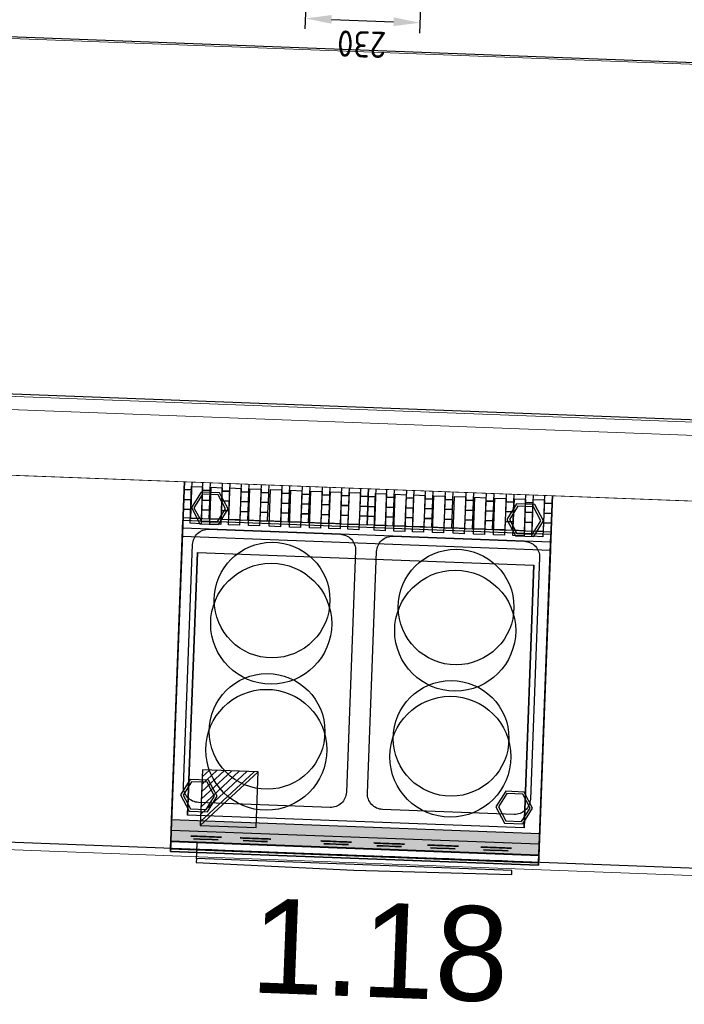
# Model space of a CAD drawing. Header units: millimetres. Extents: x 119024465 to 119292677, y 483022511 to 483148062.
# Tile 38 of 162: x 119080930 to 119082194, y 483063808 to 483065681. Entities that reach past the tile are written whole.
import ezdxf

# ---------------------------------------------------------------- set-up
doc = ezdxf.new("R2010")
doc.units = ezdxf.units.MM
doc.header["$LTSCALE"] = 100
doc.linetypes.add('CONTINUA', pattern=[0])
doc.linetypes.add('Wipeout_Contour', pattern=[1000, 0, -1000])
doc.layers.get('0').update_dxf_attribs({"linetype": 'CONTINUOUS'})
doc.layers.get('Defpoints').update_dxf_attribs({"linetype": 'CONTINUOUS'})
doc.layers.add('(22) Binnenwanden', color=1, linetype='CONTINUOUS', lineweight=0)
for name, color, linetype in [('200', 2, 'CONTINUOUS'), ('200-2D', 1, 'CONTINUOUS'), ('200-3D', 1, 'CONTINUOUS'), ('204-2D', 7, 'CONTINUA'), ('450-2D', 6, 'CONTINUA'), ('GRI-3D', 7, 'CONTINUOUS'), ('INS-3D', 3, 'CONTINUOUS'), ('NASC-3D', 4, 'CONTINUOUS'), ('New_0', 7, 'CONTINUOUS'), ('New_22 Binnenwanden', 7, 'CONTINUOUS'), ('New_22 Binnenwanden Afdek-arcering', 7, 'CONTINUOUS'), ('New_82 Losse inrichting.LOSSE INRICHTING', 7, 'CONTINUOUS')]:
    doc.layers.add(name, color=color, linetype=linetype)
doc.styles.add('GENERATED_STYLE_1', font='arial.ttf')
doc.styles.get("Standard").update_dxf_attribs({"font": 'ISOCP.SHX'})
doc.dimstyles.new('GB-HOME', dxfattribs={"dimscale": 20, "dimtxt": 2.5, "dimasz": 2.5, "dimexe": 1, "dimexo": 1, "dimgap": 1, "dimtad": 1, "dimdec": 0, "dimzin": 0, "dimdsep": 46, "dimtxsty": 'Standard', "dimcen": 0.09, "dimadec": 0, "dimazin": 0, "dimtfac": 1, "dimtdec": 0, "dimtofl": 0, "dimtmove": 0, "dimatfit": 3, "dimfxl": 1, "dimtolj": 1, "dimtzin": 0, "dimarcsym": 0})

# ---------------------------------------------------------------- blocks, each defined once
blk = doc.blocks.new('*X203')
at = {"color": 0}
for p, q in [((286.774344, 2204.447934), (296.618251, 2214.291842)), ((286.774344, 2205.862148), (295.204037, 2214.291842)), ((286.774344, 2207.276361), (293.789824, 2214.291842)), ((286.774344, 2208.690575), (292.37561, 2214.291842)), ((286.774344, 2210.104788), (290.961397, 2214.291842)), ((286.774344, 2211.519002), (289.547183, 2214.291842)), ((286.774344, 2212.933216), (288.13297, 2214.291842))]:
    blk.add_line(p, q, dxfattribs=at)
blk = doc.blocks.new('FM')
at = {"layer": '450-2D'}
for p, q in [((10.606602, 0), (0, 0)), ((0, 0), (0, -10.606602)), ((0, -10.606602), (10.606602, 0)), ((10.606602, -10.606602), (10.606602, 0)), ((0, -10.606602), (10.606602, -10.606602))]:
    blk.add_line(p, q, dxfattribs=at)
blk.add_blockref('*X203', (-286.774344, -2214.291842), dxfattribs=at)
blk = doc.blocks.new('7IROE2')
at = {"layer": '200-2D'}
blk.add_lwpolyline([(0, -70), (70, -70), (70, 0), (0, 0)], close=True, dxfattribs=at)
at = {"layer": '200-3D'}
for p, q in [((0, -68.5, 85), (0, -7.5, 85)), ((70, -68.5, 85), (70, -7.5, 85))]:
    blk.add_line(p, q, dxfattribs=at)
at = {"layer": '200-3D', "extrusion": (1, 0, 0)}
blk.add_line((5, -70.57, 58.34), (5, -68.5, 58.34), dxfattribs=at)
at = {"layer": '200-3D', "extrusion": (1, 1.89767e-19, -7.24692e-18)}
blk.add_line((5, -71.65, 57.52), (5, -70.57, 58.34), dxfattribs=at)
at = {"layer": '200-3D'}
for points, elevation in [([(0, 0), (70, 0), (70, -64.5), (0, -64.5)], 15), ([(3.25, -1.97), (1.5, -5), (3.25, -8.03), (6.75, -8.03), (8.5, -5), (6.75, -1.97)], 3), ([(63.25, -1.97), (61.5, -5), (63.25, -8.03), (66.75, -8.03), (68.5, -5), (66.75, -1.97)], 3), ([(3.25, -56.67), (1.5, -59.7), (3.25, -62.73), (6.75, -62.73), (8.5, -59.7), (6.75, -56.67)], 3), ([(63.25, -56.67), (61.5, -59.7), (63.25, -62.73), (66.75, -62.73), (68.5, -59.7), (66.75, -56.67)], 3)]:
    blk.add_lwpolyline(points, close=True, dxfattribs=dict(at, elevation=elevation))
at = {"layer": '200-3D', "extrusion": (1, 0, 0), "elevation": 70}
blk.add_lwpolyline([(-7.5, 85), (-7.15, 85.15), (-7, 85.5), (-7, 87), (0, 87), (0, 81)], dxfattribs=at)
at = {"layer": '200-3D'}
for points in [[(3.5, -2.4), (2, -5), (3.5, -7.6), (6.5, -7.6), (8, -5), (6.5, -2.4)], [(63.5, -2.4), (62, -5), (63.5, -7.6), (66.5, -7.6), (68, -5), (66.5, -2.4)], [(3.5, -57.1), (2, -59.7), (3.5, -62.3), (6.5, -62.3), (8, -59.7), (6.5, -57.1)], [(63.5, -57.1), (62, -59.7), (63.5, -62.3), (66.5, -62.3), (68, -59.7), (66.5, -57.1)]]:
    blk.add_lwpolyline(points, close=True, dxfattribs=at)
at = {"layer": '200-3D', "extrusion": (1, 0, -1.83691e-16), "elevation": 0}
blk.add_lwpolyline([(-66.7, 78.03), (-66.7, 64.02), (-69.81, 64.02), (-70.52, 60.02), (-64.7, 60.02), (-64.7, 81.02), (-68.7, 81.02)], close=True, dxfattribs=at)
at = {"layer": '200-3D', "extrusion": (1, 0, -1.83691e-16)}
blk.add_lwpolyline([(-70.5, 81), (-70.5, 83), (-69.85, 84.4), (-68.5, 85)], dxfattribs=at)
at = {"layer": '200-3D'}
for points in [[(0, -68.5, 15), (0, -64.5, 15), (70, -68.5, 15), (70, -64.5, 15)], [(0, -68.5, 23), (0, -65.5, 23), (70, -68.5, 23), (70, -65.5, 23)]]:
    blk.add_solid(points, dxfattribs=at)
for points in [[(70, -7.5, 85), (0, -7.5, 85), (0, -10.5, 85), (70, -10.5, 85)], [(3, -13.5, 85), (67, -13.5, 85), (67, -63.5, 85), (3, -63.5, 85)], [(70, -66.5, 85), (0, -66.5, 85), (0, -68.5, 85), (70, -68.5, 85)], [(70, -68.7, 81.02), (0, -68.7, 81.02), (0, -70.5, 81), (70, -70.5, 81)]]:
    blk.add_3dface(points, dxfattribs=at)
for points, invisible_edges in [([(3, -13.5, 85), (0, -10.5, 85), (70, -10.5, 85), (67, -13.5, 85)], 13), ([(0, -66.5, 85), (0, -10.5, 85), (3, -13.5, 85), (3, -63.5, 85)], 10), ([(67, -63.5, 85), (67, -13.5, 85), (70, -10.5, 85), (70, -66.5, 85)], 10), ([(0, -66.5, 85), (3, -63.5, 85), (67, -63.5, 85), (70, -66.5, 85)], 7), ([(35, -72.76, 51.22), (35, -71.65, 57.52), (5, -71.65, 57.52), (5, -72.41, 53.19)], 1), ([(65, -72.41, 53.19), (65, -71.65, 57.52), (35, -71.65, 57.52), (35, -72.76, 51.22)], 4)]:
    blk.add_3dface(points, dxfattribs=dict(at, invisible_edges=invisible_edges))
at = {"layer": '204-2D'}
for p, q in [((35, -9), (0, -9)), ((70, -9), (35, -9))]:
    blk.add_line(p, q, dxfattribs=at)
for points in [[(1.36, -1), (3.46, -1), (3.46, -8), (1.36, -8), (1.36, -1)], [(5.11, -1), (7.21, -1), (7.21, -8), (5.11, -8), (5.11, -1)], [(8.69, -1), (10.8, -1), (10.8, -8), (8.69, -8), (8.69, -1)], [(12.49, -1), (14.6, -1), (14.6, -8), (12.49, -8), (12.49, -1)], [(16.43, -1), (18.54, -1), (18.54, -8), (16.43, -8), (16.43, -1)], [(20.28, -1), (22.39, -1), (22.39, -8), (20.28, -8), (20.28, -1)], [(24.1, -1), (26.21, -1), (26.21, -8), (24.1, -8), (24.1, -1)], [(27.79, -1), (29.9, -1), (29.9, -8), (27.79, -8), (27.79, -1)], [(31.4, -1), (33.5, -1), (33.5, -8), (31.4, -8), (31.4, -1)], [(36.36, -1), (38.46, -1), (38.46, -8), (36.36, -8), (36.36, -1)], [(40.11, -1), (42.21, -1), (42.21, -8), (40.11, -8), (40.11, -1)], [(43.69, -1), (45.8, -1), (45.8, -8), (43.69, -8), (43.69, -1)], [(47.49, -1), (49.6, -1), (49.6, -8), (47.49, -8), (47.49, -1)], [(51.43, -1), (53.54, -1), (53.54, -8), (51.43, -8), (51.43, -1)], [(55.28, -1), (57.39, -1), (57.39, -8), (55.28, -8), (55.28, -1)], [(59.1, -1), (61.21, -1), (61.21, -8), (59.1, -8), (59.1, -1)], [(62.79, -1), (64.9, -1), (64.9, -8), (62.79, -8), (62.79, -1)], [(66.4, -1), (68.5, -1), (68.5, -8), (66.4, -8), (66.4, -1)]]:
    blk.add_lwpolyline(points, dxfattribs=at)
for points in [[(30, -61), (5, -61, -0.414214), (2, -58), (2, -12, -0.414214), (5, -9), (30, -9, -0.414214), (33, -12), (33, -58, -0.414214)], [(65, -61), (40, -61, -0.414214), (37, -58), (37, -12, -0.414214), (40, -9), (65, -9, -0.414214), (68, -12), (68, -58, -0.414214)]]:
    blk.add_lwpolyline(points, format="xyb", close=True, dxfattribs=at)
for centre in [(17.5, -22), (52.5, -22), (17.5, -47), (52.5, -47)]:
    blk.add_circle(centre, 11, dxfattribs=at)
at = {"layer": 'GRI-3D', "extrusion": (0, -1, 0), "elevation": 67.94}
for points in [[(5.49, 73.05), (4.31, 71.02), (5.49, 68.99), (7.83, 68.99), (9, 71.02), (7.83, 73.05)], [(14.89, 73.05), (13.72, 71.02), (14.89, 68.99), (17.23, 68.99), (18.4, 71.02), (17.23, 73.05)], [(30.24, 73.19), (29.07, 71.16), (30.24, 69.13), (32.58, 69.13), (33.75, 71.16), (32.58, 73.19)], [(40.34, 73.19), (39.16, 71.16), (40.34, 69.13), (42.68, 69.13), (43.85, 71.16), (42.68, 73.19)], [(50.57, 73.19), (49.4, 71.16), (50.57, 69.13), (52.91, 69.13), (54.08, 71.16), (52.91, 73.19)], [(60.67, 73.19), (59.49, 71.16), (60.67, 69.13), (63.01, 69.13), (64.18, 71.16), (63.01, 73.19)]]:
    blk.add_lwpolyline(points, close=True, dxfattribs=at)
at = {"layer": 'GRI-3D'}
for centre in [(17.5, -26.5, 85.15), (52.5, -26.5, 85.15), (17.5, -50.5, 85.15), (52.5, -50.5, 85.15)]:
    blk.add_circle(centre, 11.5, dxfattribs=at)
at = {"layer": 'GRI-3D', "extrusion": (0, -1, 0)}
for centre in [(6.66, 71.02, 67.44), (16.06, 71.02, 67.44), (31.41, 71.16, 67.44), (41.51, 71.16, 67.44), (51.74, 71.16, 67.44), (61.84, 71.16, 67.44)]:
    blk.add_circle(centre, 2.92, dxfattribs=at)
at = {"layer": 'GRI-3D'}
for points, invisible_edges in [([(1.48, 0, 88), (-0.02, 0, 88), (-0.02, -1.63, 89.18), (1.48, -1.63, 89.18)], 1), ([(-0.02, 0, 87), (-0.02, 0, 88), (1.48, 0, 88), (1.48, 0, 87)], 6), ([(3.79, 0, 87), (3.45, 0, 88), (1.48, 0, 88), (1.48, 0, 87)], 5), ([(4.95, 0, 88), (3.45, 0, 88), (3.45, -1.63, 89.18), (4.95, -1.63, 89.18)], 1), ([(4.95, 0, 87), (4.95, 0, 88), (3.45, 0, 88), (3.45, 0, 87)], 7), ([(7.54, 0, 87), (7.2, 0, 88), (4.95, 0, 88), (4.95, 0, 87)], 5), ([(8.7, 0, 88), (7.2, 0, 88), (7.2, -1.63, 89.18), (8.7, -1.63, 89.18)], 1), ([(8.7, 0, 87), (8.7, 0, 88), (7.2, 0, 88), (7.2, 0, 87)], 7), ([(11.12, 0, 87), (10.79, 0, 88), (8.7, 0, 88), (8.7, 0, 87)], 5), ([(12.29, 0, 88), (10.79, 0, 88), (10.79, -1.63, 89.18), (12.29, -1.63, 89.18)], 1), ([(12.29, 0, 87), (12.29, 0, 88), (10.79, 0, 88), (10.79, 0, 87)], 7), ([(14.93, 0, 87), (14.59, 0, 88), (12.29, 0, 88), (12.29, 0, 87)], 5), ([(16.09, 0, 88), (14.59, 0, 88), (14.59, -1.63, 89.18), (16.09, -1.63, 89.18)], 1), ([(16.09, 0, 87), (16.09, 0, 88), (14.59, 0, 88), (14.59, 0, 87)], 7), ([(18.86, 0, 87), (18.53, 0, 88), (16.09, 0, 88), (16.09, 0, 87)], 5), ([(20.03, 0, 88), (18.53, 0, 88), (18.53, -1.63, 89.18), (20.03, -1.63, 89.18)], 1), ([(20.03, 0, 87), (20.03, 0, 88), (18.53, 0, 88), (18.53, 0, 87)], 7), ([(22.72, 0, 87), (22.38, 0, 88), (20.03, 0, 88), (20.03, 0, 87)], 5), ([(23.88, 0, 88), (22.38, 0, 88), (22.38, -1.63, 89.18), (23.88, -1.63, 89.18)], 1), ([(23.88, 0, 87), (23.88, 0, 88), (22.38, 0, 88), (22.38, 0, 87)], 7), ([(26.54, 0, 87), (26.2, 0, 88), (23.88, 0, 88), (23.88, 0, 87)], 5), ([(27.7, 0, 88), (26.2, 0, 88), (26.2, -1.63, 89.18), (27.7, -1.63, 89.18)], 1), ([(27.7, 0, 87), (27.7, 0, 88), (26.2, 0, 88), (26.2, 0, 87)], 7), ([(30.22, 0, 87), (29.89, 0, 88), (27.7, 0, 88), (27.7, 0, 87)], 5), ([(31.39, 0, 88), (29.89, 0, 88), (29.89, -1.63, 89.18), (31.39, -1.63, 89.18)], 1), ([(31.39, 0, 87), (31.39, 0, 88), (29.89, 0, 88), (29.89, 0, 87)], 7), ([(33.49, 0, 87), (33.49, 0, 88), (31.39, 0, 88), (31.19, 0, 87)], 5), ([(34.99, 0, 87), (34.99, 0, 88), (33.49, 0, 88), (33.49, 0, 87)], 6), ([(34.99, 0, 88), (33.49, 0, 88), (33.49, -1.63, 89.18), (34.99, -1.63, 89.18)], 1), ([(36.49, 0, 88), (34.99, 0, 88), (34.99, -1.63, 89.18), (36.49, -1.63, 89.18)], 1), ([(34.99, 0, 87), (34.99, 0, 88), (36.49, 0, 88), (36.49, 0, 87)], 6), ([(38.8, 0, 87), (38.46, 0, 88), (36.49, 0, 88), (36.49, 0, 87)], 5), ([(39.96, 0, 88), (38.46, 0, 88), (38.46, -1.63, 89.18), (39.96, -1.63, 89.18)], 1), ([(39.96, 0, 87), (39.96, 0, 88), (38.46, 0, 88), (38.46, 0, 87)], 7), ([(42.55, 0, 87), (42.21, 0, 88), (39.96, 0, 88), (39.96, 0, 87)], 5), ([(43.71, 0, 88), (42.21, 0, 88), (42.21, -1.63, 89.18), (43.71, -1.63, 89.18)], 1), ([(43.71, 0, 87), (43.71, 0, 88), (42.21, 0, 88), (42.21, 0, 87)], 7), ([(46.13, 0, 87), (45.8, 0, 88), (43.71, 0, 88), (43.71, 0, 87)], 5), ([(47.3, 0, 88), (45.8, 0, 88), (45.8, -1.63, 89.18), (47.3, -1.63, 89.18)], 1), ([(47.3, 0, 87), (47.3, 0, 88), (45.8, 0, 88), (45.8, 0, 87)], 7), ([(49.93, 0, 87), (49.6, 0, 88), (47.3, 0, 88), (47.3, 0, 87)], 5), ([(51.1, 0, 88), (49.6, 0, 88), (49.6, -1.63, 89.18), (51.1, -1.63, 89.18)], 1), ([(51.1, 0, 87), (51.1, 0, 88), (49.6, 0, 88), (49.6, 0, 87)], 7), ([(53.87, 0, 87), (53.54, 0, 88), (51.1, 0, 88), (51.1, 0, 87)], 5), ([(55.04, 0, 88), (53.54, 0, 88), (53.54, -1.63, 89.18), (55.04, -1.63, 89.18)], 1), ([(55.04, 0, 87), (55.04, 0, 88), (53.54, 0, 88), (53.54, 0, 87)], 7), ([(57.72, 0, 87), (57.39, 0, 88), (55.04, 0, 88), (55.04, 0, 87)], 5), ([(58.89, 0, 88), (57.39, 0, 88), (57.39, -1.63, 89.18), (58.89, -1.63, 89.18)], 1), ([(58.89, 0, 87), (58.89, 0, 88), (57.39, 0, 88), (57.39, 0, 87)], 7), ([(61.54, 0, 87), (61.21, 0, 88), (58.89, 0, 88), (58.89, 0, 87)], 5), ([(62.71, 0, 88), (61.21, 0, 88), (61.21, -1.63, 89.18), (62.71, -1.63, 89.18)], 1), ([(62.71, 0, 87), (62.71, 0, 88), (61.21, 0, 88), (61.21, 0, 87)], 7), ([(65.23, 0, 87), (64.9, 0, 88), (62.71, 0, 88), (62.71, 0, 87)], 5), ([(66.4, 0, 88), (64.9, 0, 88), (64.9, -1.63, 89.18), (66.4, -1.63, 89.18)], 1), ([(66.4, 0, 87), (66.4, 0, 88), (64.9, 0, 88), (64.9, 0, 87)], 7), ([(68.5, 0, 87), (68.5, 0, 88), (66.4, 0, 88), (66.2, 0, 87)], 5), ([(70, 0, 87), (70, 0, 88), (68.5, 0, 88), (68.5, 0, 87)], 6), ([(70, 0, 88), (68.5, 0, 88), (68.5, -1.63, 89.18), (70, -1.63, 89.18)], 1), ([(-0.02, -7, 88), (1.48, -7, 88), (1.48, -5.37, 89.18), (-0.02, -5.37, 89.18)], 1), ([(3.45, -7, 88), (4.95, -7, 88), (4.95, -5.37, 89.18), (3.45, -5.37, 89.18)], 1), ([(7.2, -7, 88), (8.7, -7, 88), (8.7, -5.37, 89.18), (7.2, -5.37, 89.18)], 1), ([(10.79, -7, 88), (12.29, -7, 88), (12.29, -5.37, 89.18), (10.79, -5.37, 89.18)], 1), ([(14.59, -7, 88), (16.09, -7, 88), (16.09, -5.37, 89.18), (14.59, -5.37, 89.18)], 1), ([(18.53, -7, 88), (20.03, -7, 88), (20.03, -5.37, 89.18), (18.53, -5.37, 89.18)], 1), ([(22.38, -7, 88), (23.88, -7, 88), (23.88, -5.37, 89.18), (22.38, -5.37, 89.18)], 1), ([(26.2, -7, 88), (27.7, -7, 88), (27.7, -5.37, 89.18), (26.2, -5.37, 89.18)], 1), ([(29.89, -7, 88), (31.39, -7, 88), (31.39, -5.37, 89.18), (29.89, -5.37, 89.18)], 1), ([(33.49, -7, 88), (34.99, -7, 88), (34.99, -5.37, 89.18), (33.49, -5.37, 89.18)], 1), ([(34.99, -7, 88), (36.49, -7, 88), (36.49, -5.37, 89.18), (34.99, -5.37, 89.18)], 1), ([(38.46, -7, 88), (39.96, -7, 88), (39.96, -5.37, 89.18), (38.46, -5.37, 89.18)], 1), ([(42.21, -7, 88), (43.71, -7, 88), (43.71, -5.37, 89.18), (42.21, -5.37, 89.18)], 1), ([(45.8, -7, 88), (47.3, -7, 88), (47.3, -5.37, 89.18), (45.8, -5.37, 89.18)], 1), ([(49.6, -7, 88), (51.1, -7, 88), (51.1, -5.37, 89.18), (49.6, -5.37, 89.18)], 1), ([(53.54, -7, 88), (55.04, -7, 88), (55.04, -5.37, 89.18), (53.54, -5.37, 89.18)], 1), ([(57.39, -7, 88), (58.89, -7, 88), (58.89, -5.37, 89.18), (57.39, -5.37, 89.18)], 1), ([(61.21, -7, 88), (62.71, -7, 88), (62.71, -5.37, 89.18), (61.21, -5.37, 89.18)], 1), ([(64.9, -7, 88), (66.4, -7, 88), (66.4, -5.37, 89.18), (64.9, -5.37, 89.18)], 1), ([(68.5, -7, 88), (70, -7, 88), (70, -5.37, 89.18), (68.5, -5.37, 89.18)], 1), ([(-0.02, -7, 87), (-0.02, -7, 88), (1.48, -7, 88), (1.48, -7, 87)], 6), ([(3.79, -7, 87), (3.45, -7, 88), (1.48, -7, 88), (1.48, -7, 87)], 5), ([(4.95, -7, 87), (4.95, -7, 88), (3.45, -7, 88), (3.45, -7, 87)], 7), ([(7.54, -7, 87), (7.2, -7, 88), (4.95, -7, 88), (4.95, -7, 87)], 5), ([(8.7, -7, 87), (8.7, -7, 88), (7.2, -7, 88), (7.2, -7, 87)], 7), ([(11.34, -7, 87), (10.79, -7, 88), (8.7, -7, 88), (8.7, -7, 87)], 5), ([(11.12, -7, 87), (10.79, -7, 88), (8.7, -7, 88), (8.7, -7, 87)], 5), ([(12.29, -7, 87), (12.29, -7, 88), (10.79, -7, 88), (10.79, -7, 87)], 7), ([(14.93, -7, 87), (14.59, -7, 88), (12.29, -7, 88), (12.29, -7, 87)], 5), ([(16.09, -7, 87), (16.09, -7, 88), (14.59, -7, 88), (14.59, -7, 87)], 7), ([(18.86, -7, 87), (18.53, -7, 88), (16.09, -7, 88), (16.09, -7, 87)], 5), ([(20.03, -7, 87), (20.03, -7, 88), (18.53, -7, 88), (18.53, -7, 87)], 7), ([(22.72, -7, 87), (22.38, -7, 88), (20.03, -7, 88), (20.03, -7, 87)], 5), ([(23.88, -7, 87), (23.88, -7, 88), (22.38, -7, 88), (22.38, -7, 87)], 7), ([(26.54, -7, 87), (26.2, -7, 88), (23.88, -7, 88), (23.88, -7, 87)], 5), ([(27.7, -7, 87), (27.7, -7, 88), (26.2, -7, 88), (26.2, -7, 87)], 7), ([(30.22, -7, 87), (29.89, -7, 88), (27.7, -7, 88), (27.7, -7, 87)], 5), ([(31.39, -7, 87), (31.39, -7, 88), (29.89, -7, 88), (29.89, -7, 87)], 7), ([(33.49, -7, 87), (33.49, -7, 88), (31.39, -7, 88), (31.19, -7, 87)], 5), ([(34.99, -7, 87), (34.99, -7, 88), (33.49, -7, 88), (33.49, -7, 87)], 6), ([(34.99, -7, 87), (34.99, -7, 88), (36.49, -7, 88), (36.49, -7, 87)], 6), ([(38.8, -7, 87), (38.46, -7, 88), (36.49, -7, 88), (36.49, -7, 87)], 5), ([(39.96, -7, 87), (39.96, -7, 88), (38.46, -7, 88), (38.46, -7, 87)], 7), ([(42.55, -7, 87), (42.21, -7, 88), (39.96, -7, 88), (39.96, -7, 87)], 5), ([(43.71, -7, 87), (43.71, -7, 88), (42.21, -7, 88), (42.21, -7, 87)], 7), ([(46.35, -7, 87), (45.8, -7, 88), (43.71, -7, 88), (43.71, -7, 87)], 5), ([(46.13, -7, 87), (45.8, -7, 88), (43.71, -7, 88), (43.71, -7, 87)], 5), ([(47.3, -7, 87), (47.3, -7, 88), (45.8, -7, 88), (45.8, -7, 87)], 7), ([(49.93, -7, 87), (49.6, -7, 88), (47.3, -7, 88), (47.3, -7, 87)], 5), ([(51.1, -7, 87), (51.1, -7, 88), (49.6, -7, 88), (49.6, -7, 87)], 7), ([(53.87, -7, 87), (53.54, -7, 88), (51.1, -7, 88), (51.1, -7, 87)], 5), ([(55.04, -7, 87), (55.04, -7, 88), (53.54, -7, 88), (53.54, -7, 87)], 7), ([(57.72, -7, 87), (57.39, -7, 88), (55.04, -7, 88), (55.04, -7, 87)], 5), ([(58.89, -7, 87), (58.89, -7, 88), (57.39, -7, 88), (57.39, -7, 87)], 7), ([(61.54, -7, 87), (61.21, -7, 88), (58.89, -7, 88), (58.89, -7, 87)], 5), ([(62.71, -7, 87), (62.71, -7, 88), (61.21, -7, 88), (61.21, -7, 87)], 7), ([(65.23, -7, 87), (64.9, -7, 88), (62.71, -7, 88), (62.71, -7, 87)], 5), ([(66.4, -7, 87), (66.4, -7, 88), (64.9, -7, 88), (64.9, -7, 87)], 7), ([(68.5, -7, 87), (68.5, -7, 88), (66.4, -7, 88), (66.2, -7, 87)], 5), ([(70, -7, 87), (70, -7, 88), (68.5, -7, 88), (68.5, -7, 87)], 6), ([(4.31, -69.94, 71.02), (9, -69.94, 71.02), (7.83, -69.94, 73.05), (5.49, -69.94, 73.05)], 1), ([(4.31, -69.94, 71.02), (5.49, -69.94, 68.99), (7.83, -69.94, 68.99), (9, -69.94, 71.02)], 8), ([(13.72, -69.94, 71.02), (18.4, -69.94, 71.02), (17.23, -69.94, 73.05), (14.89, -69.94, 73.05)], 1), ([(13.72, -69.94, 71.02), (14.89, -69.94, 68.99), (17.23, -69.94, 68.99), (18.4, -69.94, 71.02)], 8), ([(29.07, -69.94, 71.16), (33.75, -69.94, 71.16), (32.58, -69.94, 73.19), (30.24, -69.94, 73.19)], 1), ([(29.07, -69.94, 71.16), (30.24, -69.94, 69.13), (32.58, -69.94, 69.13), (33.75, -69.94, 71.16)], 8), ([(39.16, -69.94, 71.16), (43.85, -69.94, 71.16), (42.68, -69.94, 73.19), (40.34, -69.94, 73.19)], 1), ([(39.16, -69.94, 71.16), (40.34, -69.94, 69.13), (42.68, -69.94, 69.13), (43.85, -69.94, 71.16)], 8), ([(49.4, -69.94, 71.16), (54.08, -69.94, 71.16), (52.91, -69.94, 73.19), (50.57, -69.94, 73.19)], 1), ([(49.4, -69.94, 71.16), (50.57, -69.94, 69.13), (52.91, -69.94, 69.13), (54.08, -69.94, 71.16)], 8), ([(59.49, -69.94, 71.16), (64.18, -69.94, 71.16), (63.01, -69.94, 73.19), (60.67, -69.94, 73.19)], 1), ([(59.49, -69.94, 71.16), (60.67, -69.94, 69.13), (63.01, -69.94, 69.13), (64.18, -69.94, 71.16)], 8)]:
    blk.add_3dface(points, dxfattribs=dict(at, invisible_edges=invisible_edges))
for points in [[(1.48, -1.63, 89.18), (-0.02, -1.63, 89.18), (-0.02, -3.5, 89.57), (1.48, -3.5, 89.57)], [(4.95, -1.63, 89.18), (3.45, -1.63, 89.18), (3.45, -3.5, 89.57), (4.95, -3.5, 89.57)], [(8.7, -1.63, 89.18), (7.2, -1.63, 89.18), (7.2, -3.5, 89.57), (8.7, -3.5, 89.57)], [(12.29, -1.63, 89.18), (10.79, -1.63, 89.18), (10.79, -3.5, 89.57), (12.29, -3.5, 89.57)], [(16.09, -1.63, 89.18), (14.59, -1.63, 89.18), (14.59, -3.5, 89.57), (16.09, -3.5, 89.57)], [(20.03, -1.63, 89.18), (18.53, -1.63, 89.18), (18.53, -3.5, 89.57), (20.03, -3.5, 89.57)], [(23.88, -1.63, 89.18), (22.38, -1.63, 89.18), (22.38, -3.5, 89.57), (23.88, -3.5, 89.57)], [(27.7, -1.63, 89.18), (26.2, -1.63, 89.18), (26.2, -3.5, 89.57), (27.7, -3.5, 89.57)], [(31.39, -1.63, 89.18), (29.89, -1.63, 89.18), (29.89, -3.5, 89.57), (31.39, -3.5, 89.57)], [(34.99, -1.63, 89.18), (33.49, -1.63, 89.18), (33.49, -3.5, 89.57), (34.99, -3.5, 89.57)], [(36.49, -1.63, 89.18), (34.99, -1.63, 89.18), (34.99, -3.5, 89.57), (36.49, -3.5, 89.57)], [(39.96, -1.63, 89.18), (38.46, -1.63, 89.18), (38.46, -3.5, 89.57), (39.96, -3.5, 89.57)], [(43.71, -1.63, 89.18), (42.21, -1.63, 89.18), (42.21, -3.5, 89.57), (43.71, -3.5, 89.57)], [(47.3, -1.63, 89.18), (45.8, -1.63, 89.18), (45.8, -3.5, 89.57), (47.3, -3.5, 89.57)], [(51.1, -1.63, 89.18), (49.6, -1.63, 89.18), (49.6, -3.5, 89.57), (51.1, -3.5, 89.57)], [(55.04, -1.63, 89.18), (53.54, -1.63, 89.18), (53.54, -3.5, 89.57), (55.04, -3.5, 89.57)], [(58.89, -1.63, 89.18), (57.39, -1.63, 89.18), (57.39, -3.5, 89.57), (58.89, -3.5, 89.57)], [(62.71, -1.63, 89.18), (61.21, -1.63, 89.18), (61.21, -3.5, 89.57), (62.71, -3.5, 89.57)], [(66.4, -1.63, 89.18), (64.9, -1.63, 89.18), (64.9, -3.5, 89.57), (66.4, -3.5, 89.57)], [(70, -1.63, 89.18), (68.5, -1.63, 89.18), (68.5, -3.5, 89.57), (70, -3.5, 89.57)], [(-0.02, -5.37, 89.18), (1.48, -5.37, 89.18), (1.48, -3.5, 89.57), (-0.02, -3.5, 89.57)], [(3.45, -5.37, 89.18), (4.95, -5.37, 89.18), (4.95, -3.5, 89.57), (3.45, -3.5, 89.57)], [(7.2, -5.37, 89.18), (8.7, -5.37, 89.18), (8.7, -3.5, 89.57), (7.2, -3.5, 89.57)], [(10.79, -5.37, 89.18), (12.29, -5.37, 89.18), (12.29, -3.5, 89.57), (10.79, -3.5, 89.57)], [(14.59, -5.37, 89.18), (16.09, -5.37, 89.18), (16.09, -3.5, 89.57), (14.59, -3.5, 89.57)], [(18.53, -5.37, 89.18), (20.03, -5.37, 89.18), (20.03, -3.5, 89.57), (18.53, -3.5, 89.57)], [(22.38, -5.37, 89.18), (23.88, -5.37, 89.18), (23.88, -3.5, 89.57), (22.38, -3.5, 89.57)], [(26.2, -5.37, 89.18), (27.7, -5.37, 89.18), (27.7, -3.5, 89.57), (26.2, -3.5, 89.57)], [(29.89, -5.37, 89.18), (31.39, -5.37, 89.18), (31.39, -3.5, 89.57), (29.89, -3.5, 89.57)], [(33.49, -5.37, 89.18), (34.99, -5.37, 89.18), (34.99, -3.5, 89.57), (33.49, -3.5, 89.57)], [(34.99, -5.37, 89.18), (36.49, -5.37, 89.18), (36.49, -3.5, 89.57), (34.99, -3.5, 89.57)], [(38.46, -5.37, 89.18), (39.96, -5.37, 89.18), (39.96, -3.5, 89.57), (38.46, -3.5, 89.57)], [(42.21, -5.37, 89.18), (43.71, -5.37, 89.18), (43.71, -3.5, 89.57), (42.21, -3.5, 89.57)], [(45.8, -5.37, 89.18), (47.3, -5.37, 89.18), (47.3, -3.5, 89.57), (45.8, -3.5, 89.57)], [(49.6, -5.37, 89.18), (51.1, -5.37, 89.18), (51.1, -3.5, 89.57), (49.6, -3.5, 89.57)], [(53.54, -5.37, 89.18), (55.04, -5.37, 89.18), (55.04, -3.5, 89.57), (53.54, -3.5, 89.57)], [(57.39, -5.37, 89.18), (58.89, -5.37, 89.18), (58.89, -3.5, 89.57), (57.39, -3.5, 89.57)], [(61.21, -5.37, 89.18), (62.71, -5.37, 89.18), (62.71, -3.5, 89.57), (61.21, -3.5, 89.57)], [(64.9, -5.37, 89.18), (66.4, -5.37, 89.18), (66.4, -3.5, 89.57), (64.9, -3.5, 89.57)], [(68.5, -5.37, 89.18), (70, -5.37, 89.18), (70, -3.5, 89.57), (68.5, -3.5, 89.57)]]:
    blk.add_3dface(points, dxfattribs=at)
at = {"layer": 'INS-3D'}
blk.add_lwpolyline([(0, 0), (70, 0), (70, -70.5), (0, -70.5)], close=True, dxfattribs=at)
at = {"layer": 'NASC-3D', "invisible_edges": 15}
blk.add_3dface([(0, -10.5, 85), (0, -7, 85), (70, -7, 85), (70, -10.5, 85)], dxfattribs=at)
at = {"layer": '450-2D'}
blk.add_blockref('FM', (5.49, -54.77), dxfattribs=at)
at = {"layer": 'INS-3D', "flags": 9}
for tag, p in [('DIST', (0, 0)), ('ANGOLO', (0, -1.5))]:
    blk.add_attdef(tag, p, '', height=1, dxfattribs=at)
blk = doc.blocks.new('*D260')
at = {"color": 0, "linetype": 'ByBlock', "transparency": 16777216}
for p, q in [((15232.4, 7987.4), (15130, 7987.4)), ((15150, 7937.4), (15150, 7819.4)), ((15232.4, 7769.4), (15130, 7769.4))]:
    blk.add_line(p, q, dxfattribs=at)
for points in [[(15141.7, 7937.4), (15158.3, 7937.4), (15150, 7987.4)], [(15141.7, 7819.4), (15158.3, 7819.4), (15150, 7769.4)]]:
    blk.add_solid(points, dxfattribs=at)
at = {"layer": 'Defpoints', "color": 0, "linetype": 'ByBlock', "transparency": 16777216}
for p in [(15252.4, 7987.4), (15150, 7769.4), (15252.4, 7769.4)]:
    blk.add_point(p, dxfattribs=at)
at = {"color": 0, "linetype": 'ByBlock', "transparency": 16777216, "insert": (15105, 7878.4), "char_height": 50, "attachment_point": 5, "rotation": 90}
blk.add_mtext('\\A1;230', dxfattribs=at)
blk = doc.blocks.new('Wall_77_1', base_point=(-25443.9, 37986.4))
at = {"color": 254, "linetype": 'Wipeout_Contour', "lineweight": 0, "ltscale": 176066.262918}
blk.add_wipeout([(-25443.9, 37923.9), (-18638.6, 37923.9), (-18638.6, 38048.9), (-25443.9, 38048.9)], dxfattribs=at).dxf.layer = 'New_22 Binnenwanden Afdek-arcering'
at = {"layer": 'New_22 Binnenwanden', "color": 2, "linetype": 'Continuous', "lineweight": 0, "flags": 128}
for points in [[(-18638.6, 38048.9), (-25443.9, 38048.9)], [(-25443.9, 37923.9), (-18638.6, 37923.9)]]:
    blk.add_lwpolyline(points, dxfattribs=at)
blk = doc.blocks.new('Kubus 24[29]_1', base_point=(-24599.1, 38073.9))
at = {"layer": 'New_82 Losse inrichting.LOSSE INRICHTING', "color": 2, "linetype": 'Continuous', "lineweight": 0, "flags": 128}
blk.add_lwpolyline([(-22821.9, 38753.9), (-24599.1, 38753.9), (-24599.1, 38073.9), (-22821.9, 38073.9)], close=True, dxfattribs=at)
blk = doc.blocks.new('Kubus 24[57]_1', base_point=(-24216.4, 37212.3))
at = {"layer": 'New_82 Losse inrichting.LOSSE INRICHTING', "color": 2, "linetype": 'Continuous', "lineweight": 0, "flags": 128}
blk.add_lwpolyline([(-21725.2, 37923.9), (-24216.4, 37923.9), (-24216.4, 37212.3), (-21725.2, 37212.3)], close=True, dxfattribs=at)
blk = doc.blocks.new('vloergootgroot')
at = {"layer": '200', "linetype": 'Continuous'}
dim = blk.add_linear_dim(base=(-617.4, 376.6), p1=(-515, 594.6), p2=(-515, 376.6), angle=90, text='230', dimstyle='GB-HOME', dxfattribs=at)
dim.commit()
dim.dimension.update_dxf_attribs({"geometry": '*D260', "text_midpoint": (-662.4, 485.6), "insert": (-15767.4, -7392.8)})

msp = doc.modelspace()

# ---------------------------------------------------------------- linework, layer by layer
at = {"layer": '(22) Binnenwanden', "lineweight": 30}
for p, q in [((119086481.1, 483064717.4), (119079680.6, 483064975.3)), ((119086477.3, 483064617.5), (119079676.9, 483064875.4))]:
    msp.add_line(p, q, dxfattribs=at)
at = {"layer": '200-3D'}
msp.add_line((119084543.3, 483063978.3), (119080553, 483064129.7), dxfattribs=at)
msp.add_lwpolyline([(119080574.8, 483065662), (119086508.5, 483065437), (119086482.8, 483064757.9), (119080549.1, 483064983)], close=True, dxfattribs=at)

# ---------------------------------------------------------------- block references
at = {"layer": '200-3D', "rotation": 87.827899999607}
msp.add_blockref('vloergootgroot', (119082091, 483066278), dxfattribs=at)
at = {"layer": '200-3D', "xscale": 10, "yscale": 10, "zscale": 10, "rotation": 357.8278999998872}
msp.add_blockref('7IROE2', (119081243.7, 483064803.6), dxfattribs=at)

# ---------------------------------------------------------------- texts
at = {"layer": 'New_0', "color": 5, "linetype": 'Continuous', "lineweight": 0, "insert": (119081611.9, 483063819.1), "char_height": 180, "attachment_point": 8, "rotation": 357.8279, "style": 'GENERATED_STYLE_1'}
msp.add_mtext('\\A1;1.18', dxfattribs=at)

# ---------------------------------------------------------------- next in the draw order: block references
at = {"layer": 'New_22 Binnenwanden', "color": 2, "lineweight": 0, "rotation": 357.8278999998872}
msp.add_blockref('Wall_77_1', (119079689.1, 483064923.6), dxfattribs=at)

# ---------------------------------------------------------------- next in the draw order: block references
at = {"layer": 'New_82 Losse inrichting.LOSSE INRICHTING', "color": 2, "linetype": 'Continuous', "lineweight": 0, "rotation": 357.8278999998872}
for name, p in [('Kubus 24[29]_1', (119080536.6, 483064979)), ('Kubus 24[57]_1', (119080886.4, 483064103.5))]:
    msp.add_blockref(name, p, dxfattribs=at)

doc.saveas('drawing.dxf')
